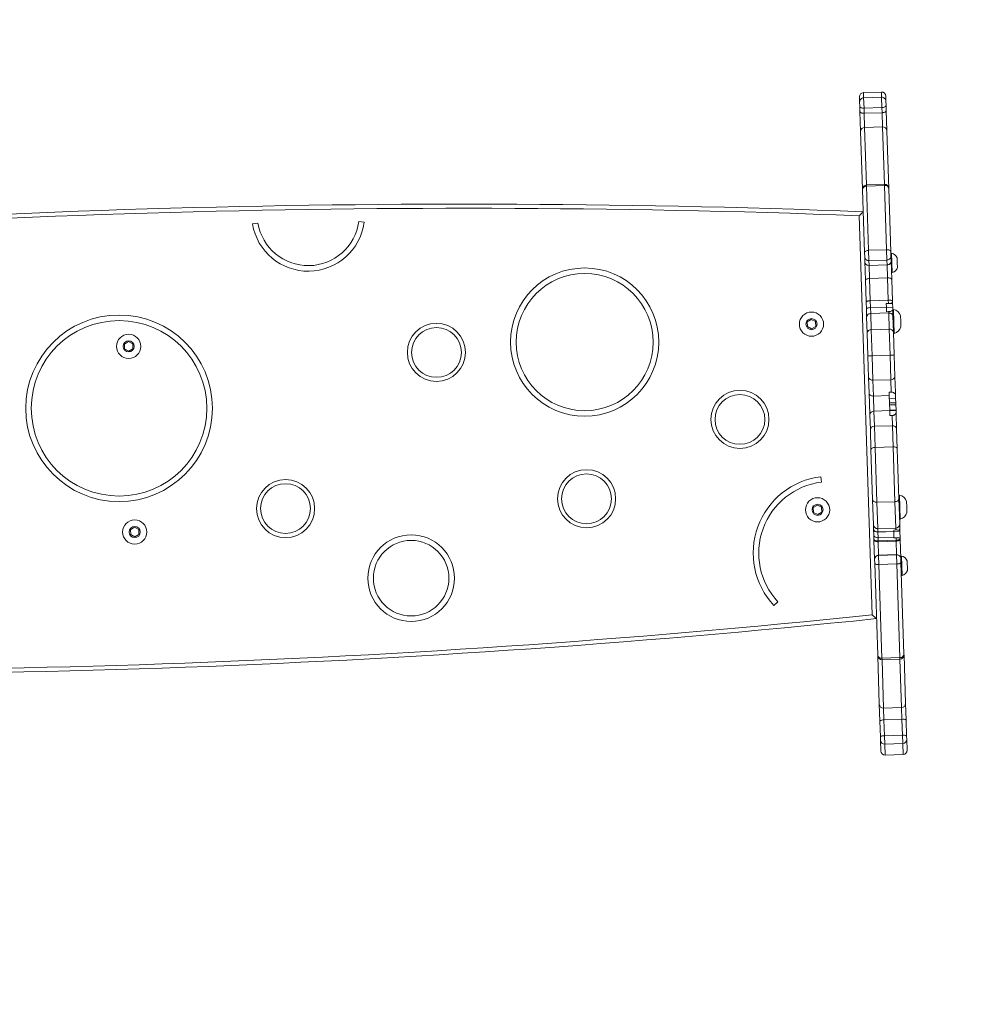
# Model space of a CAD drawing. Header units: millimetres. Extents: x 2943 to 3105, y 1618 to 1828.
# Tile 72 of 81: x 3049.567 to 3050.252, y 1745.489 to 1746.201. Entities that reach past the tile are written whole.
import ezdxf

# ---------------------------------------------------------------- set-up
doc = ezdxf.new("R2010")
doc.units = ezdxf.units.MM
doc.layers.add('1_ urządzenie', color=7, linetype='Continuous', lineweight=0)
doc.layers.add('wymiary', color=7, linetype='Continuous', lineweight=9)
picture_1 = doc.add_image_def('image1.jpg', size_in_pixel=(9921, 7015))

msp = doc.modelspace()

# ---------------------------------------------------------------- linework, layer by layer
at = {"layer": '1_ urządzenie', "linetype": 'Continuous'}
for p, q in [((3050.1895, 1746.1483), (3050.17651, 1746.14788)), ((3050.1895, 1746.14829), (3050.17651, 1746.14787)), ((3050.17651, 1746.14788), (3050.17651, 1746.14787)), ((3050.17651, 1746.14787), (3050.17663, 1746.14412)), ((3050.1895, 1746.14829), (3050.1895, 1746.1483)), ((3050.18962, 1746.14454), (3050.1895, 1746.14829)), ((3050.17373, 1746.14103), (3050.17361, 1746.14478)), ((3050.17383, 1746.13803), (3050.17373, 1746.14103)), ((3050.18962, 1746.14454), (3050.17663, 1746.14412)), ((3050.17663, 1746.14412), (3050.17688, 1746.13662)), ((3050.18987, 1746.13704), (3050.18962, 1746.14454)), ((3050.1926, 1746.1454), (3050.19272, 1746.14165)), ((3050.19272, 1746.14165), (3050.19282, 1746.13865)), ((3050.17395, 1746.13434), (3050.17383, 1746.13803)), ((3050.17442, 1746.11976), (3050.17395, 1746.13434)), ((3050.18987, 1746.13704), (3050.17688, 1746.13662)), ((3050.17688, 1746.13662), (3050.177, 1746.13293)), ((3050.18999, 1746.13335), (3050.177, 1746.13293)), ((3050.177, 1746.13293), (3050.17733, 1746.12273)), ((3050.18999, 1746.13335), (3050.18987, 1746.13704)), ((3050.19032, 1746.12315), (3050.18999, 1746.13335)), ((3050.19282, 1746.13865), (3050.19294, 1746.13496)), ((3050.19294, 1746.13496), (3050.19341, 1746.12038)), ((3050.17579, 1746.07806), (3050.17442, 1746.11976)), ((3050.19032, 1746.12315), (3050.17733, 1746.12273)), ((3050.17733, 1746.12273), (3050.17869, 1746.08115)), ((3050.19168, 1746.08158), (3050.19032, 1746.12315)), ((3050.19341, 1746.12038), (3050.19478, 1746.07868)), ((3050.1758, 1746.07775), (3050.17579, 1746.07806)), ((3050.17728, 1746.03225), (3050.1758, 1746.07775)), ((3050.19168, 1746.08158), (3050.17869, 1746.08115)), ((3050.17869, 1746.08115), (3050.17871, 1746.08039)), ((3050.19171, 1746.08081), (3050.17871, 1746.08039)), ((3050.17871, 1746.08039), (3050.18023, 1746.03397)), ((3050.19171, 1746.08081), (3050.19168, 1746.08158)), ((3050.19322, 1746.03439), (3050.19171, 1746.08081)), ((3050.19478, 1746.07868), (3050.19479, 1746.07837)), ((3050.19479, 1746.07837), (3050.19627, 1746.03287)), ((3049.73511, 1746.05298), (3049.73906, 1746.05364)), ((3049.81191, 1746.05473), (3049.81587, 1746.05419)), ((3050.18283, 1745.77047), (3050.17341, 1746.05897)), ((3050.17738, 1746.02927), (3050.17728, 1746.03225)), ((3050.19322, 1746.03439), (3050.18023, 1746.03397)), ((3050.18023, 1746.03397), (3050.18047, 1746.02651)), ((3050.19346, 1746.02693), (3050.19322, 1746.03439)), ((3050.19627, 1746.03287), (3050.19637, 1746.02989)), ((3050.17749, 1746.02577), (3050.17738, 1746.02927)), ((3050.17793, 1746.01232), (3050.17749, 1746.02577)), ((3050.19346, 1746.02693), (3050.18047, 1746.02651)), ((3050.18047, 1746.02651), (3050.18059, 1746.02297)), ((3050.19358, 1746.02339), (3050.19346, 1746.02693)), ((3050.1968, 1746.03189), (3050.1963, 1746.03188)), ((3050.19637, 1746.02989), (3050.19648, 1746.02639)), ((3050.19648, 1746.02639), (3050.19692, 1746.01294)), ((3050.19703, 1746.0249), (3050.1968, 1746.03189)), ((3050.20093, 1746.02502), (3050.20082, 1746.02852)), ((3050.20105, 1746.02153), (3050.20093, 1746.02502)), ((3050.19358, 1746.02339), (3050.18059, 1746.02297)), ((3050.18059, 1746.02297), (3050.18089, 1746.01355)), ((3050.19389, 1746.01398), (3050.19358, 1746.02339)), ((3050.19676, 1746.01788), (3050.19726, 1746.0179)), ((3050.19726, 1746.0179), (3050.19703, 1746.0249)), ((3050.17845, 1745.99659), (3050.17793, 1746.01232)), ((3050.19389, 1746.01398), (3050.18089, 1746.01355)), ((3050.18089, 1746.01355), (3050.18142, 1745.99753)), ((3050.19441, 1745.99795), (3050.19389, 1746.01398)), ((3050.19692, 1746.01294), (3050.19744, 1745.99721)), ((3050.17861, 1745.99145), (3050.17845, 1745.99659)), ((3050.19441, 1745.99795), (3050.18142, 1745.99753)), ((3050.18142, 1745.99753), (3050.18158, 1745.99254)), ((3050.19449, 1745.9955), (3050.19441, 1745.99795)), ((3050.19744, 1745.99721), (3050.19747, 1745.99622)), ((3050.1788, 1745.98586), (3050.17861, 1745.99145)), ((3050.19307, 1745.99291), (3050.18158, 1745.99254)), ((3050.18158, 1745.99254), (3050.18172, 1745.98827)), ((3050.19449, 1745.9955), (3050.19299, 1745.99546)), ((3050.19299, 1745.99546), (3050.19307, 1745.99291)), ((3050.19318, 1745.98958), (3050.19307, 1745.99291)), ((3050.19759, 1745.99258), (3050.19309, 1745.99244)), ((3050.19759, 1745.99256), (3050.19309, 1745.99241)), ((3050.19318, 1745.98958), (3050.19468, 1745.98962)), ((3050.19749, 1745.99561), (3050.19464, 1745.99551)), ((3050.19471, 1745.98869), (3050.19468, 1745.98962)), ((3050.19747, 1745.99622), (3050.19749, 1745.99561)), ((3050.19749, 1745.99561), (3050.19759, 1745.99258)), ((3050.19759, 1745.99256), (3050.19759, 1745.99258)), ((3050.19765, 1745.99078), (3050.19759, 1745.99256)), ((3050.19813, 1745.99128), (3050.19763, 1745.99127)), ((3050.19765, 1745.99078), (3050.19779, 1745.98648)), ((3050.19842, 1745.98254), (3050.19813, 1745.99128)), ((3050.13883, 1745.98406), (3050.13589, 1745.98223)), ((3050.14189, 1745.98242), (3050.13883, 1745.98406)), ((3050.142, 1745.97896), (3050.14189, 1745.98242)), ((3050.1788, 1745.9857), (3050.1788, 1745.98586)), ((3050.17918, 1745.97426), (3050.1788, 1745.9857)), ((3050.19471, 1745.98869), (3050.18172, 1745.98827)), ((3050.19471, 1745.98869), (3050.18172, 1745.98827)), ((3050.18172, 1745.98827), (3050.18211, 1745.97648)), ((3050.18172, 1745.98827), (3050.18172, 1745.98827)), ((3050.1951, 1745.9769), (3050.19471, 1745.98869)), ((3050.19471, 1745.98869), (3050.19471, 1745.98869)), ((3050.19779, 1745.98648), (3050.19779, 1745.98632)), ((3050.19779, 1745.98632), (3050.19817, 1745.97488)), ((3050.1987, 1745.97379), (3050.19842, 1745.98254)), ((3050.20341, 1745.9827), (3050.20328, 1745.9867)), ((3050.20354, 1745.9787), (3050.20341, 1745.9827)), ((3050.13589, 1745.98223), (3050.13601, 1745.97877)), ((3050.13601, 1745.97877), (3050.13906, 1745.97713)), ((3050.13906, 1745.97713), (3050.142, 1745.97896)), ((3050.1951, 1745.9769), (3050.18211, 1745.97648)), ((3050.18211, 1745.97648), (3050.18272, 1745.95773)), ((3050.19571, 1745.95815), (3050.1951, 1745.9769)), ((3050.17972, 1745.95756), (3050.17918, 1745.97426)), ((3050.19817, 1745.97488), (3050.19871, 1745.95818)), ((3050.1982, 1745.97377), (3050.1987, 1745.97379)), ((3049.6456, 1745.96795), (3049.64266, 1745.96612)), ((3049.64266, 1745.96612), (3049.64277, 1745.96266)), ((3049.64277, 1745.96266), (3049.64582, 1745.96102)), ((3049.64865, 1745.96632), (3049.6456, 1745.96795)), ((3049.64582, 1745.96102), (3049.64877, 1745.96285)), ((3049.64877, 1745.96285), (3049.64865, 1745.96632)), ((3050.18022, 1745.94215), (3050.17972, 1745.95756)), ((3050.19571, 1745.95815), (3050.18272, 1745.95773)), ((3050.18272, 1745.95773), (3050.1833, 1745.94003)), ((3050.19629, 1745.94046), (3050.19571, 1745.95815)), ((3050.19871, 1745.95818), (3050.19921, 1745.94278)), ((3050.1806, 1745.93065), (3050.18022, 1745.94215)), ((3050.19629, 1745.94046), (3050.1833, 1745.94003)), ((3050.1833, 1745.94003), (3050.18367, 1745.9286)), ((3050.19658, 1745.93145), (3050.19629, 1745.94046)), ((3050.19921, 1745.94278), (3050.19959, 1745.93127)), ((3050.18111, 1745.91515), (3050.1806, 1745.93065)), ((3050.19516, 1745.92897), (3050.18367, 1745.9286)), ((3050.18367, 1745.9286), (3050.18402, 1745.91772)), ((3050.19508, 1745.9314), (3050.19658, 1745.93145)), ((3050.19508, 1745.9314), (3050.19516, 1745.92897)), ((3050.19552, 1745.9181), (3050.19516, 1745.92897)), ((3050.19524, 1745.92666), (3050.19974, 1745.92681)), ((3050.19965, 1745.92959), (3050.1993, 1745.93029)), ((3050.19959, 1745.93127), (3050.19965, 1745.92959)), ((3050.19974, 1745.92681), (3050.19965, 1745.92959)), ((3050.19974, 1745.92681), (3050.19983, 1745.92378)), ((3050.19983, 1745.92378), (3050.19534, 1745.92363)), ((3050.19988, 1745.9224), (3050.19538, 1745.92225)), ((3050.2, 1745.91862), (3050.19551, 1745.91847)), ((3050.20001, 1745.91829), (3050.19552, 1745.91814)), ((3050.19983, 1745.92378), (3050.19988, 1745.9224)), ((3050.2, 1745.91862), (3050.19988, 1745.9224)), ((3050.2, 1745.91862), (3050.20001, 1745.91829)), ((3050.20001, 1745.91829), (3050.20007, 1745.91657)), ((3050.18146, 1745.90419), (3050.18111, 1745.91515)), ((3050.19552, 1745.9181), (3050.18402, 1745.91772)), ((3050.18402, 1745.91772), (3050.18438, 1745.90676)), ((3050.19552, 1745.9181), (3050.19564, 1745.91448)), ((3050.19564, 1745.91448), (3050.19714, 1745.91453)), ((3050.19738, 1745.90718), (3050.19714, 1745.91453)), ((3050.2001, 1745.91577), (3050.20045, 1745.90481)), ((3050.18193, 1745.88997), (3050.18146, 1745.90419)), ((3050.19738, 1745.90718), (3050.18438, 1745.90676)), ((3050.18438, 1745.90676), (3050.18488, 1745.89147)), ((3050.19787, 1745.89189), (3050.19738, 1745.90718)), ((3050.20045, 1745.90481), (3050.20092, 1745.89059)), ((3050.18311, 1745.85373), (3050.18193, 1745.88997)), ((3050.19787, 1745.89189), (3050.18488, 1745.89147)), ((3050.18488, 1745.89147), (3050.18618, 1745.85185)), ((3050.19917, 1745.85227), (3050.19787, 1745.89189)), ((3050.20092, 1745.89059), (3050.2021, 1745.85435)), ((3050.14559, 1745.87034), (3050.14608, 1745.86637)), ((3050.20251, 1745.85711), (3050.20201, 1745.8571)), ((3050.2021, 1745.85435), (3050.20269, 1745.83628)), ((3050.2028, 1745.84837), (3050.20251, 1745.85711)), ((3050.14322, 1745.84989), (3050.14027, 1745.84806)), ((3050.14027, 1745.84806), (3050.14039, 1745.8446)), ((3050.14627, 1745.84825), (3050.14322, 1745.84989)), ((3050.14638, 1745.84479), (3050.14627, 1745.84825)), ((3050.1837, 1745.83566), (3050.18311, 1745.85373)), ((3050.19917, 1745.85227), (3050.18618, 1745.85185)), ((3050.18618, 1745.85185), (3050.1868, 1745.83282)), ((3050.19979, 1745.83325), (3050.19917, 1745.85227)), ((3050.20308, 1745.83962), (3050.2028, 1745.84837)), ((3050.2078, 1745.84853), (3050.20766, 1745.85253)), ((3050.20793, 1745.84453), (3050.2078, 1745.84853)), ((3050.14039, 1745.8446), (3050.14344, 1745.84296)), ((3050.14344, 1745.84296), (3050.14638, 1745.84479)), ((3049.64998, 1745.83378), (3049.64704, 1745.83195)), ((3049.65303, 1745.83215), (3049.64998, 1745.83378)), ((3050.18381, 1745.83226), (3050.1837, 1745.83566)), ((3050.19979, 1745.83325), (3050.1868, 1745.83282)), ((3050.19983, 1745.83187), (3050.19979, 1745.83325)), ((3050.20258, 1745.83961), (3050.20308, 1745.83962)), ((3050.20269, 1745.83628), (3050.2028, 1745.83288)), ((3049.64704, 1745.83195), (3049.64715, 1745.82849)), ((3049.64715, 1745.82849), (3049.65021, 1745.82686)), ((3049.65021, 1745.82686), (3049.65315, 1745.82869)), ((3049.65315, 1745.82869), (3049.65303, 1745.83215)), ((3050.18382, 1745.83206), (3050.18381, 1745.83226)), ((3050.18395, 1745.8281), (3050.18382, 1745.83206)), ((3050.18405, 1745.82505), (3050.18395, 1745.8281)), ((3050.1868, 1745.83282), (3050.18687, 1745.83044)), ((3050.19837, 1745.83082), (3050.18687, 1745.83044)), ((3050.18687, 1745.83044), (3050.18688, 1745.83028)), ((3050.19837, 1745.83066), (3050.18688, 1745.83028)), ((3050.18688, 1745.83028), (3050.18701, 1745.82625)), ((3050.19851, 1745.82662), (3050.18701, 1745.82625)), ((3050.18701, 1745.82625), (3050.18709, 1745.82398)), ((3050.19834, 1745.83183), (3050.19983, 1745.83187)), ((3050.19837, 1745.83082), (3050.19834, 1745.83183)), ((3050.19837, 1745.83073), (3050.20287, 1745.83088)), ((3050.19837, 1745.83082), (3050.19837, 1745.83066)), ((3050.19837, 1745.83066), (3050.19851, 1745.82662)), ((3050.19852, 1745.82613), (3050.19851, 1745.82662)), ((3050.19852, 1745.82613), (3050.20002, 1745.82618)), ((3050.20008, 1745.8244), (3050.20002, 1745.82618)), ((3050.20217, 1745.83165), (3050.20233, 1745.83161)), ((3050.2028, 1745.83288), (3050.20281, 1745.83268)), ((3050.20281, 1745.83268), (3050.20285, 1745.83133)), ((3050.20285, 1745.83133), (3050.20287, 1745.83088)), ((3050.20303, 1745.826), (3050.20287, 1745.83088)), ((3050.20303, 1745.826), (3050.20304, 1745.82567)), ((3050.18407, 1745.82446), (3050.18405, 1745.82505)), ((3050.18452, 1745.81052), (3050.18407, 1745.82446)), ((3050.20008, 1745.8244), (3050.18709, 1745.82398)), ((3050.18709, 1745.82398), (3050.18711, 1745.82337)), ((3050.2001, 1745.8238), (3050.18711, 1745.82337)), ((3050.18711, 1745.82337), (3050.18742, 1745.81361)), ((3050.2001, 1745.8238), (3050.20008, 1745.8244)), ((3050.20042, 1745.81404), (3050.2001, 1745.8238)), ((3050.20304, 1745.82567), (3050.20306, 1745.82508)), ((3050.20306, 1745.82508), (3050.20351, 1745.81114)), ((3050.20042, 1745.81404), (3050.18742, 1745.81361)), ((3050.18742, 1745.81361), (3050.18743, 1745.81352)), ((3050.20042, 1745.81395), (3050.18743, 1745.81352)), ((3050.18743, 1745.81352), (3050.18764, 1745.80686)), ((3050.20042, 1745.81395), (3050.20042, 1745.81404)), ((3050.20064, 1745.80728), (3050.20042, 1745.81395)), ((3050.20395, 1745.81301), (3050.20345, 1745.81299)), ((3050.20441, 1745.79902), (3050.20395, 1745.81301)), ((3050.18453, 1745.81043), (3050.18452, 1745.81052)), ((3050.18461, 1745.80776), (3050.18453, 1745.81043)), ((3050.18678, 1745.74147), (3050.18461, 1745.80776)), ((3050.20064, 1745.80728), (3050.18764, 1745.80686)), ((3050.18764, 1745.80686), (3050.18985, 1745.73929)), ((3050.20284, 1745.73972), (3050.20064, 1745.80728)), ((3050.20351, 1745.81114), (3050.20352, 1745.81105)), ((3050.20352, 1745.81105), (3050.2036, 1745.80838)), ((3050.2036, 1745.80838), (3050.20577, 1745.74209)), ((3050.20819, 1745.80264), (3050.20796, 1745.80964)), ((3050.20391, 1745.799), (3050.20441, 1745.79902)), ((3050.11472, 1745.77996), (3050.1118, 1745.77723)), ((3050.18679, 1745.74099), (3050.18678, 1745.74147)), ((3050.18794, 1745.7059), (3050.18679, 1745.74099)), ((3050.20577, 1745.74209), (3050.20578, 1745.74161)), ((3050.20578, 1745.74161), (3050.20693, 1745.70652)), ((3050.20284, 1745.73972), (3050.18985, 1745.73929)), ((3050.18985, 1745.73929), (3050.18989, 1745.73809)), ((3050.18989, 1745.73809), (3050.20288, 1745.73852)), ((3050.18989, 1745.73809), (3050.19103, 1745.70308)), ((3050.20288, 1745.73852), (3050.20284, 1745.73972)), ((3050.20403, 1745.7035), (3050.20288, 1745.73852)), ((3050.18834, 1745.69378), (3050.18794, 1745.7059)), ((3050.20693, 1745.70652), (3050.20733, 1745.6944)), ((3050.20403, 1745.7035), (3050.19103, 1745.70308)), ((3050.19103, 1745.70308), (3050.19131, 1745.69459)), ((3050.2043, 1745.69502), (3050.20403, 1745.7035)), ((3050.18871, 1745.68233), (3050.18834, 1745.69378)), ((3050.2043, 1745.69502), (3050.19131, 1745.69459)), ((3050.19131, 1745.69459), (3050.19168, 1745.68315)), ((3050.20468, 1745.68357), (3050.2043, 1745.69502)), ((3050.20733, 1745.6944), (3050.2077, 1745.68295)), ((3050.20468, 1745.68357), (3050.19168, 1745.68315)), ((3050.20488, 1745.67751), (3050.20468, 1745.68357)), ((3050.18879, 1745.67991), (3050.18871, 1745.68233)), ((3050.18904, 1745.67214), (3050.18879, 1745.67991)), ((3050.19168, 1745.68315), (3050.19188, 1745.67708)), ((3050.20488, 1745.67751), (3050.19188, 1745.67708)), ((3050.19188, 1745.67708), (3050.19214, 1745.66924)), ((3050.20513, 1745.66966), (3050.20488, 1745.67751)), ((3050.2077, 1745.68295), (3050.20778, 1745.68053)), ((3050.20778, 1745.68053), (3050.20803, 1745.67276)), ((3050.19214, 1745.66924), (3050.20513, 1745.66966))]:
    msp.add_line(p, q, dxfattribs=at)
at = {"layer": '1_ urządzenie', "linetype": 'Continuous', "flags": 128}
for points in [[(3050.17688, 1746.13662), (3050.17629, 1746.13663), (3050.17572, 1746.1367), (3050.1752, 1746.13682), (3050.17474, 1746.13699), (3050.17436, 1746.13721), (3050.17408, 1746.13746), (3050.1739, 1746.13774), (3050.17383, 1746.13803)], [(3050.177, 1746.13293), (3050.17641, 1746.13294), (3050.17585, 1746.13301), (3050.17532, 1746.13313), (3050.17486, 1746.1333), (3050.17448, 1746.13352), (3050.1742, 1746.13377), (3050.17402, 1746.13404), (3050.17395, 1746.13434)], [(3050.19282, 1746.13865), (3050.19277, 1746.13835), (3050.19261, 1746.13806), (3050.19234, 1746.13779), (3050.19197, 1746.13755), (3050.19153, 1746.13735), (3050.19101, 1746.1372), (3050.19045, 1746.13709), (3050.18987, 1746.13704)], [(3050.19294, 1746.13496), (3050.19289, 1746.13466), (3050.19273, 1746.13437), (3050.19246, 1746.1341), (3050.1921, 1746.13386), (3050.19165, 1746.13366), (3050.19113, 1746.1335), (3050.19057, 1746.1334), (3050.18999, 1746.13335)], [(3050.18023, 1746.03397), (3050.17964, 1746.03392), (3050.17908, 1746.03381), (3050.17857, 1746.03364), (3050.17812, 1746.03342), (3050.17776, 1746.03317), (3050.17749, 1746.03288), (3050.17733, 1746.03257), (3050.17728, 1746.03225)], [(3050.19627, 1746.03287), (3050.1962, 1746.03318), (3050.19602, 1746.03348), (3050.19574, 1746.03375), (3050.19536, 1746.03399), (3050.1949, 1746.03417), (3050.19437, 1746.03431), (3050.19381, 1746.03438), (3050.19322, 1746.03439)], [(3050.18089, 1746.01355), (3050.18031, 1746.01351), (3050.17975, 1746.01343), (3050.17924, 1746.01331), (3050.17879, 1746.01315), (3050.17842, 1746.01297), (3050.17815, 1746.01276), (3050.17798, 1746.01254), (3050.17793, 1746.01232)], [(3050.19692, 1746.01294), (3050.19686, 1746.01316), (3050.19668, 1746.01336), (3050.1964, 1746.01355), (3050.19602, 1746.01371), (3050.19556, 1746.01384), (3050.19504, 1746.01393), (3050.19447, 1746.01397), (3050.19389, 1746.01398)], [(3050.18158, 1745.99254), (3050.181, 1745.9925), (3050.18044, 1745.99243), (3050.17992, 1745.99232), (3050.17947, 1745.99218), (3050.1791, 1745.99202), (3050.17883, 1745.99184), (3050.17867, 1745.99164), (3050.17861, 1745.99145)], [(3050.18193, 1745.88997), (3050.18198, 1745.89025), (3050.18214, 1745.89051), (3050.18241, 1745.89077), (3050.18277, 1745.89099), (3050.18322, 1745.89118), (3050.18374, 1745.89133), (3050.1843, 1745.89142), (3050.18488, 1745.89147)], [(3050.20092, 1745.89059), (3050.20085, 1745.89086), (3050.20067, 1745.89112), (3050.20039, 1745.89135), (3050.20001, 1745.89155), (3050.19955, 1745.89171), (3050.19903, 1745.89183), (3050.19846, 1745.89189), (3050.19787, 1745.89189)], [(3050.2021, 1745.85435), (3050.20206, 1745.85396), (3050.2019, 1745.85358), (3050.20163, 1745.85323), (3050.20127, 1745.85292), (3050.20082, 1745.85266), (3050.20031, 1745.85246), (3050.19975, 1745.85233), (3050.19917, 1745.85227)], [(3050.18311, 1745.85373), (3050.18318, 1745.85334), (3050.18337, 1745.85298), (3050.18365, 1745.85265), (3050.18404, 1745.85236), (3050.1845, 1745.85213), (3050.18502, 1745.85196), (3050.18559, 1745.85187), (3050.18618, 1745.85185)], [(3050.18381, 1745.83226), (3050.18388, 1745.83188), (3050.18407, 1745.83153), (3050.18435, 1745.83121), (3050.18474, 1745.83093), (3050.1852, 1745.83071), (3050.18572, 1745.83055), (3050.18629, 1745.83046), (3050.18687, 1745.83044)], [(3050.18407, 1745.82446), (3050.18413, 1745.82423), (3050.18431, 1745.82401), (3050.18459, 1745.82382), (3050.18497, 1745.82365), (3050.18543, 1745.82352), (3050.18595, 1745.82342), (3050.18652, 1745.82337), (3050.18711, 1745.82337)], [(3050.2001, 1745.8238), (3050.20068, 1745.82384), (3050.20124, 1745.82392), (3050.20176, 1745.82405), (3050.20221, 1745.82421), (3050.20257, 1745.8244), (3050.20284, 1745.82462), (3050.20301, 1745.82485), (3050.20306, 1745.82508)], [(3050.18461, 1745.80776), (3050.18468, 1745.80757), (3050.18485, 1745.80738), (3050.18514, 1745.80722), (3050.18551, 1745.80708), (3050.18597, 1745.80697), (3050.18649, 1745.80689), (3050.18706, 1745.80686), (3050.18764, 1745.80686)], [(3050.20064, 1745.80728), (3050.20122, 1745.80732), (3050.20178, 1745.80739), (3050.2023, 1745.8075), (3050.20275, 1745.80764), (3050.20312, 1745.80781), (3050.20339, 1745.80799), (3050.20355, 1745.80818), (3050.2036, 1745.80838)]]:
    msp.add_lwpolyline(points, dxfattribs=at)
at = {"layer": '1_ urządzenie', "linetype": 'Continuous'}
for centre, radius in [((3049.97509, 1745.9676), 0.05356), ((3049.97509, 1745.9676), 0.04956), ((3049.63875, 1745.91977), 0.06741), ((3049.63875, 1745.91977), 0.06341), ((3050.13895, 1745.98059), 0.00875), ((3050.13895, 1745.98059), 0.004), ((3049.86801, 1745.96016), 0.021), ((3049.86801, 1745.96016), 0.018), ((3049.64571, 1745.96449), 0.00875), ((3049.64571, 1745.96449), 0.004), ((3050.08725, 1745.91175), 0.021), ((3050.08725, 1745.91175), 0.018), ((3049.97647, 1745.85441), 0.021), ((3049.97647, 1745.85441), 0.018), ((3049.75903, 1745.84731), 0.021), ((3049.75903, 1745.84731), 0.018), ((3050.14333, 1745.84643), 0.00875), ((3050.14333, 1745.84643), 0.004), ((3049.65009, 1745.83032), 0.00875), ((3049.65009, 1745.83032), 0.004), ((3049.84974, 1745.79701), 0.0313), ((3049.84974, 1745.79701), 0.0273)]:
    msp.add_circle(centre, radius, dxfattribs=at)
for centre, radius, start, end in [((3050.17661, 1746.14488), 0.003, 91.87039, 181.87039), ((3050.1766, 1746.14487), 0.003, 91.81144, 181.81084), ((3050.1896, 1746.14531), 0.003, 1.87039, 91.87039), ((3050.1896, 1746.1453), 0.003, 1.93043, 91.93001), ((3050.17673, 1746.14112), 0.003, 91.81087, 181.81112), ((3050.18972, 1746.14154), 0.003, 1.93014, 91.93058), ((3050.17736, 1746.11979), 0.00294, 90.61903, 180.56209), ((3050.19048, 1746.12022), 0.00294, 3.1792, 93.1224), ((3050.17878, 1746.07816), 0.003, 91.87039, 181.87039), ((3050.17859, 1746.07759), 0.0028, 87.51987, 176.72976), ((3050.19178, 1746.07858), 0.003, 1.87039, 91.87039), ((3050.19201, 1746.07803), 0.0028, 7.01159, 96.22148), ((3049.88884, 1738.51933), 7.548, 87.817295, 95.923492), ((3049.88884, 1738.51933), 7.545, 87.838519, 95.902268), ((3049.7754, 1746.0597), 0.04084, 189.46792, 352.25596), ((3049.7754, 1746.0597), 0.03684, 189.46792, 352.25596), ((3050.1959, 1746.02675), 0.00523, 19.87039, 80.05851), ((3050.19603, 1746.02298), 0.00523, 283.68228, 343.87039), ((3050.19648, 1745.98424), 0.00723, 19.87039, 76.80799), ((3050.18182, 1745.97381), 0.00268, 83.85727, 170.52489), ((3050.19556, 1745.97426), 0.00268, 13.21653, 99.88396), ((3050.19659, 1745.98071), 0.00723, 286.93279, 343.87039), ((3050.18297, 1745.92714), 0.03059, 90.46617, 96.08983), ((3050.19746, 1745.92761), 0.03059, 87.65103, 93.2746), ((3050.18287, 1745.9427), 0.0027, 191.64869, 279.09028), ((3050.19654, 1745.94315), 0.0027, 264.65004, 352.09148), ((3050.18388, 1745.91495), 0.00278, 86.93218, 175.88432), ((3050.19804, 1745.9157), 0.00206, 1.90128, 16.29658), ((3050.18423, 1745.90399), 0.00278, 86.9051, 175.84462), ((3050.19771, 1745.90443), 0.00278, 7.89674, 96.83623), ((3050.15246, 1745.81516), 0.05561, 97.0932, 223.01367), ((3050.15246, 1745.81516), 0.05161, 97.0932, 223.01367), ((3050.20086, 1745.85007), 0.00723, 19.87039, 76.80799), ((3050.20098, 1745.84654), 0.00723, 286.93279, 343.87039), ((3050.18667, 1745.83579), 0.00297, 182.54326, 272.52814), ((3050.19973, 1745.83621), 0.00297, 271.212, 1.19704), ((3050.20124, 1745.83291), 0.00156, 306.53634, 358.88078), ((3050.18752, 1745.81052), 0.003, 91.85789, 181.85785), ((3050.20052, 1745.81095), 0.003, 1.88341, 91.88357), ((3050.20305, 1745.80786), 0.00523, 19.87039, 80.05851), ((3050.20317, 1745.80409), 0.00523, 283.68228, 343.87039), ((3049.40696, 1753.27548), 7.545, 267.838519, 275.902268), ((3049.40696, 1753.27548), 7.548, 267.817295, 275.923492), ((3050.18945, 1745.74198), 0.00272, 190.71789, 278.57966), ((3050.18979, 1745.74109), 0.003, 181.87039, 271.87039), ((3050.20307, 1745.74242), 0.00272, 265.16064, 353.02229), ((3050.20279, 1745.74152), 0.003, 271.87039, 1.87039), ((3050.1909, 1745.70604), 0.00296, 182.62765, 272.60851), ((3050.20397, 1745.70646), 0.00296, 271.13162, 1.11265), ((3050.19072, 1745.69089), 0.00375, 80.99518, 129.5703), ((3050.20513, 1745.69136), 0.00375, 54.17105, 102.74555), ((3050.2055, 1745.67991), 0.00375, 54.17028, 102.74632), ((3050.1911, 1745.67944), 0.00375, 80.99442, 129.57107), ((3050.19175, 1745.68004), 0.00296, 182.59682, 272.57892), ((3050.20482, 1745.68047), 0.00296, 271.16122, 1.14348), ((3050.19204, 1745.67223), 0.003, 181.87039, 271.87039), ((3050.20503, 1745.67266), 0.003, 271.87039, 1.87039)]:
    msp.add_arc(centre, radius, start, end, dxfattribs=at)
for centre, start_param, end_param in [((3050.18682, 1745.83216), 3.141593, 4.712389), ((3050.19981, 1745.83258), 5.687133, 6.283185)]:
    msp.add_ellipse(centre, major_axis=(0.003, 0.0001), ratio=0.62531, start_param=start_param, end_param=end_param, dxfattribs=at)
for points, knots in [([(3050.17632, 1746.06186), (3050.17629, 1746.06184), (3050.17625, 1746.06179), (3050.1759, 1746.06145), (3050.17528, 1746.06083), (3050.1744, 1746.05995), (3050.17373, 1746.05928), (3050.17341, 1746.05897), (3050.17341, 1746.05897)], [0, 0, 0, 0, 0.1459009, 0.2911845, 0.4912681, 0.7603323, 0.9980338, 1, 1, 1, 1]), ([(3050.18047, 1746.02651), (3050.18013, 1746.02653), (3050.17946, 1746.02657), (3050.17854, 1746.02703), (3050.17784, 1746.02774), (3050.17748, 1746.0285), (3050.17739, 1746.02903), (3050.17738, 1746.02924), (3050.17738, 1746.02927)], [0, 0, 0, 0, 0.214671, 0.429334, 0.644005, 0.858677, 0.981365, 1, 1, 1, 1]), ([(3050.18059, 1746.02297), (3050.18025, 1746.02299), (3050.17957, 1746.02303), (3050.17866, 1746.0235), (3050.17795, 1746.02422), (3050.1776, 1746.02498), (3050.17751, 1746.02552), (3050.1775, 1746.02573), (3050.17749, 1746.02577)], [0, 0, 0, 0, 0.214666, 0.429324, 0.643989, 0.858657, 0.974105, 1, 1, 1, 1]), ([(3050.19637, 1746.02989), (3050.19637, 1746.02986), (3050.19638, 1746.02965), (3050.19632, 1746.02912), (3050.19601, 1746.02833), (3050.19535, 1746.02758), (3050.19447, 1746.02706), (3050.1938, 1746.02698), (3050.19346, 1746.02693)], [0, 0, 0, 0, 0.018635, 0.141321, 0.35599, 0.570659, 0.785331, 1, 1, 1, 1]), ([(3050.19648, 1746.02639), (3050.19648, 1746.02635), (3050.19649, 1746.02614), (3050.19643, 1746.0256), (3050.19613, 1746.02481), (3050.19547, 1746.02405), (3050.19459, 1746.02352), (3050.19392, 1746.02344), (3050.19358, 1746.02339)], [0, 0, 0, 0, 0.025895, 0.141341, 0.356007, 0.57067, 0.785337, 1, 1, 1, 1]), ([(3050.18142, 1745.99753), (3050.18108, 1745.99751), (3050.18041, 1745.99747), (3050.17952, 1745.99729), (3050.17884, 1745.99706), (3050.17851, 1745.99682), (3050.17845, 1745.99666), (3050.17845, 1745.9966), (3050.17845, 1745.99659)], [0, 0, 0, 0, 0.214275, 0.428551, 0.642962, 0.857691, 0.993003, 1, 1, 1, 1]), ([(3050.19744, 1745.99721), (3050.19744, 1745.99722), (3050.19743, 1745.99728), (3050.19736, 1745.99743), (3050.19701, 1745.99765), (3050.19632, 1745.99784), (3050.19542, 1745.99796), (3050.19475, 1745.99795), (3050.19441, 1745.99795)], [0, 0, 0, 0, 0.006997, 0.142308, 0.357035, 0.571453, 0.785726, 1, 1, 1, 1]), ([(3050.19449, 1745.9955), (3050.19479, 1745.99552), (3050.1954, 1745.99555), (3050.19621, 1745.99567), (3050.19688, 1745.99583), (3050.19737, 1745.99603), (3050.19744, 1745.99616), (3050.19747, 1745.99622)], [0, 0, 0, 0, 0.179435, 0.358471, 0.547719, 0.762253, 1, 1, 1, 1]), ([(3050.19468, 1745.98962), (3050.19476, 1745.98963), (3050.19497, 1745.98964), (3050.19542, 1745.9897), (3050.19616, 1745.98987), (3050.19698, 1745.99017), (3050.19756, 1745.99051), (3050.19762, 1745.99071), (3050.19765, 1745.99078)], [0, 0, 0, 0, 0.038544, 0.104407, 0.230916, 0.5064484, 0.8175881, 1, 1, 1, 1]), ([(3050.18172, 1745.98827), (3050.1814, 1745.98823), (3050.18077, 1745.98816), (3050.17993, 1745.98776), (3050.17927, 1745.98718), (3050.17887, 1745.98646), (3050.17879, 1745.98595), (3050.1788, 1745.9857), (3050.1788, 1745.9857)], [0, 0, 0, 0, 0.194106, 0.387991, 0.587923, 0.802364, 0.997375, 1, 1, 1, 1]), ([(3050.18172, 1745.98827), (3050.1814, 1745.98823), (3050.18076, 1745.98816), (3050.17992, 1745.98776), (3050.17925, 1745.9872), (3050.17886, 1745.98653), (3050.17879, 1745.98607), (3050.1788, 1745.98586), (3050.1788, 1745.98586)], [0, 0, 0, 0, 0.197803, 0.395367, 0.599655, 0.817284, 0.997059, 1, 1, 1, 1]), ([(3050.19779, 1745.98632), (3050.19779, 1745.98632), (3050.19778, 1745.98657), (3050.19767, 1745.98708), (3050.19723, 1745.98776), (3050.19653, 1745.9883), (3050.19567, 1745.98865), (3050.19503, 1745.98868), (3050.19471, 1745.98869)], [0, 0, 0, 0, 0.002625, 0.197634, 0.412073, 0.612012, 0.805896, 1, 1, 1, 1]), ([(3050.19779, 1745.98648), (3050.19779, 1745.98648), (3050.19778, 1745.98669), (3050.19768, 1745.98715), (3050.19725, 1745.98778), (3050.19655, 1745.98831), (3050.19568, 1745.98865), (3050.19503, 1745.98868), (3050.19471, 1745.98869)], [0, 0, 0, 0, 0.002941, 0.182713, 0.400339, 0.604625, 0.802187, 1, 1, 1, 1]), ([(3050.1806, 1745.93065), (3050.1806, 1745.93063), (3050.18061, 1745.93047), (3050.18069, 1745.93008), (3050.18105, 1745.9295), (3050.18175, 1745.92898), (3050.18266, 1745.92863), (3050.18333, 1745.92861), (3050.18367, 1745.9286)], [0, 0, 0, 0, 0.013961, 0.14137, 0.356057, 0.570718, 0.78536, 1, 1, 1, 1]), ([(3050.1993, 1745.93029), (3050.19913, 1745.93047), (3050.19887, 1745.93074), (3050.19824, 1745.93112), (3050.19766, 1745.93134), (3050.19703, 1745.93145), (3050.19673, 1745.93145), (3050.19658, 1745.93145)], [0, 0, 0, 0, 0.374877, 0.56975, 0.814411, 0.911987, 1, 1, 1, 1]), ([(3050.19959, 1745.93127), (3050.19959, 1745.93125), (3050.19959, 1745.93109), (3050.19955, 1745.93076), (3050.19939, 1745.93045), (3050.1993, 1745.93029)], [0, 0, 0, 0, 0.046845, 0.474365, 1, 1, 1, 1]), ([(3050.20001, 1745.91628), (3050.19986, 1745.91598), (3050.19965, 1745.91558), (3050.19889, 1745.91504), (3050.19841, 1745.91479), (3050.19787, 1745.91463), (3050.19748, 1745.91455), (3050.19722, 1745.91454), (3050.19714, 1745.91453)], [0, 0, 0, 0, 0.516124, 0.667069, 0.834409, 0.900042, 0.96639, 1, 1, 1, 1]), ([(3050.20007, 1745.91657), (3050.20007, 1745.91655), (3050.20007, 1745.91646), (3050.20004, 1745.91636), (3050.20001, 1745.91628)], [0, 0, 0, 0, 0.22867, 1, 1, 1, 1]), ([(3050.18395, 1745.8281), (3050.18395, 1745.8281), (3050.18395, 1745.82795), (3050.18403, 1745.82759), (3050.18439, 1745.82706), (3050.18509, 1745.82659), (3050.186, 1745.82628), (3050.18667, 1745.82626), (3050.18701, 1745.82625)], [0, 0, 0, 0, 0.007821, 0.142051, 0.356815, 0.57131, 0.785655, 1, 1, 1, 1]), ([(3050.19983, 1745.83187), (3050.20002, 1745.83188), (3050.20044, 1745.83188), (3050.20118, 1745.83182), (3050.20176, 1745.83174), (3050.20208, 1745.83167), (3050.20217, 1745.83165)], [0, 0, 0, 0, 0.174431, 0.40782, 0.82096, 1, 1, 1, 1]), ([(3050.20002, 1745.82618), (3050.20023, 1745.82619), (3050.20071, 1745.8262), (3050.20149, 1745.82619), (3050.20224, 1745.82614), (3050.20284, 1745.82608), (3050.20302, 1745.82602), (3050.20303, 1745.826), (3050.20303, 1745.826)], [0, 0, 0, 0, 0.121624, 0.274613, 0.492539, 0.71557, 0.981337, 1, 1, 1, 1]), ([(3050.20233, 1745.83161), (3050.2025, 1745.83155), (3050.2028, 1745.83146), (3050.20284, 1745.83136), (3050.20285, 1745.83133)], [0, 0, 0, 0, 0.582853, 1, 1, 1, 1]), ([(3050.18405, 1745.82505), (3050.18405, 1745.82504), (3050.18405, 1745.82495), (3050.18413, 1745.82474), (3050.18448, 1745.82443), (3050.18517, 1745.82416), (3050.18607, 1745.82398), (3050.18675, 1745.82398), (3050.18709, 1745.82398)], [0, 0, 0, 0, 0.022413, 0.141338, 0.356008, 0.570674, 0.785344, 1, 1, 1, 1]), ([(3050.20008, 1745.8244), (3050.20042, 1745.82443), (3050.20109, 1745.82447), (3050.20198, 1745.82471), (3050.20265, 1745.82502), (3050.20297, 1745.82535), (3050.20304, 1745.82557), (3050.20304, 1745.82566), (3050.20304, 1745.82567)], [0, 0, 0, 0, 0.214666, 0.429334, 0.643991, 0.858663, 0.977587, 1, 1, 1, 1]), ([(3050.18452, 1745.81052), (3050.18452, 1745.81054), (3050.18452, 1745.81076), (3050.18457, 1745.81132), (3050.18488, 1745.81215), (3050.18554, 1745.81294), (3050.18642, 1745.81348), (3050.18709, 1745.81357), (3050.18742, 1745.81361)], [0, 0, 0, 0, 0.014833, 0.141356, 0.35604, 0.570703, 0.785358, 1, 1, 1, 1]), ([(3050.20042, 1745.81404), (3050.20076, 1745.81402), (3050.20143, 1745.81397), (3050.20235, 1745.81349), (3050.20305, 1745.81275), (3050.20342, 1745.81194), (3050.2035, 1745.81138), (3050.20351, 1745.81116), (3050.20351, 1745.81114)], [0, 0, 0, 0, 0.214652, 0.429306, 0.643967, 0.858645, 0.985167, 1, 1, 1, 1]), ([(3050.18283, 1745.77047), (3050.18283, 1745.77047), (3050.18317, 1745.77017), (3050.18388, 1745.76955), (3050.18482, 1745.76873), (3050.18548, 1745.76816), (3050.18585, 1745.76783), (3050.1859, 1745.76779), (3050.18592, 1745.76777)], [0, 0, 0, 0, 0.0019662, 0.2396677, 0.5087319, 0.7088155, 0.8540991, 1, 1, 1, 1])]:
    msp.add_open_spline(points, degree=3, knots=knots, dxfattribs=at)

# ---------------------------------------------------------------- pictures from other files: only their frames are drawn
at = {"layer": 'wymiary'}
image = msp.add_image(picture_1, insert=(3104.88971, 1618.26047), size_in_units=(209.9945, 148.48417), rotation=90, dxfattribs=dict(at, fade=54))
image.dxf.flags = 7

doc.saveas('drawing.dxf')
